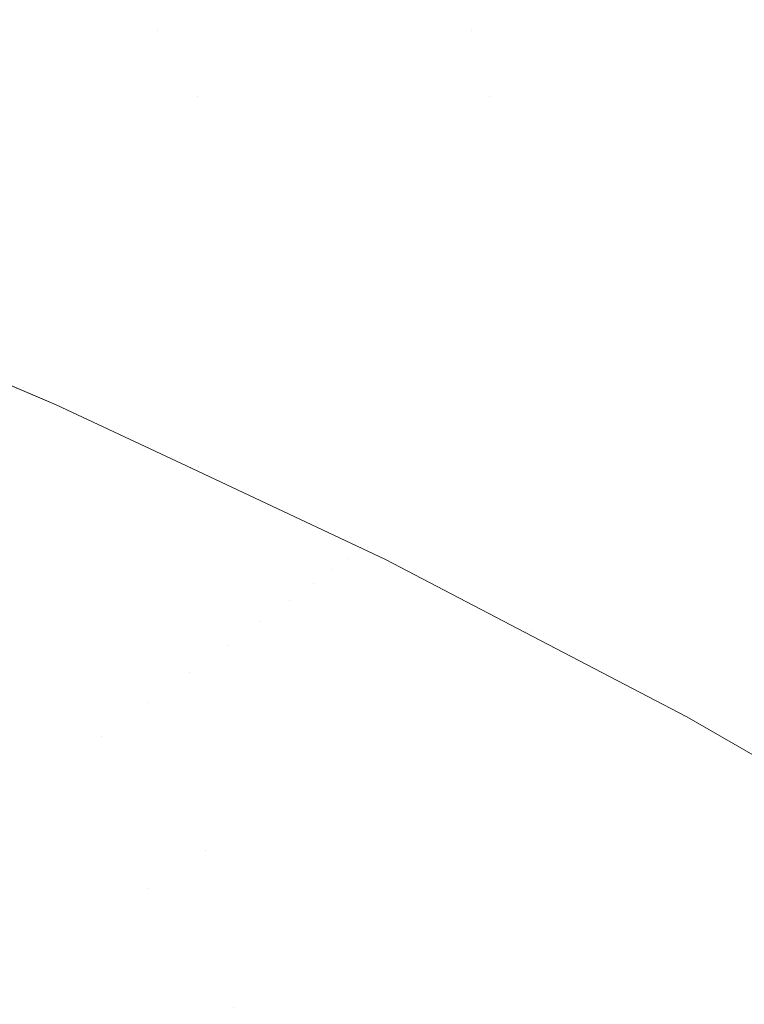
# Model space of a CAD drawing. Header units: centimetres. Extents: x -44.1 to 45.2, y 4.2 to 6.
# Tile 212 of 256: x -14.1704 to -14.1549, y 5.9674 to 5.9886. Entities that reach past the tile are written whole.
import ezdxf

# ---------------------------------------------------------------- set-up
doc = ezdxf.new("R2010")
doc.units = ezdxf.units.CM
doc.header["$LTSCALE"] = 2.54
doc.layers.add('Lucido design-1', color=7, linetype='Continuous')

# ---------------------------------------------------------------- blocks, each defined once
blk = doc.blocks.new('Gruppo-4-1')
at = {"color": 7, "linetype": 'Continuous', "lineweight": 9}
for points, invisible_edges in [([(-14.171484, 5.989674, -2312.757218), (-14.167488, 5.988324, -2312.758314), (-14.173486, 5.988324, -2312.766765), (-14.177585, 5.989674, -2312.765814)], 15), ([(-14.164626, 5.989674, -2312.748963), (-14.160745, 5.988324, -2312.750198), (-14.167488, 5.988324, -2312.758314), (-14.171484, 5.989674, -2312.757218)], 15), ([(-14.157078, 5.989674, -2312.741079), (-14.153325, 5.988324, -2312.742447), (-14.160745, 5.988324, -2312.750198), (-14.164626, 5.989674, -2312.748963)], 15), ([(-14.148912, 5.989674, -2312.733592), (-14.145297, 5.988324, -2312.735086), (-14.153325, 5.988324, -2312.742447), (-14.157078, 5.989674, -2312.741079)], 15), ([(45.040209, 5.98879, -2312.375995), (-43.924707, 5.98879, -2312.375995), (-43.924707, 5.986691, -2312.37217), (45.040209, 5.986691, -2312.37217)], 5), ([(-14.173486, 5.988324, -2312.766765), (-14.169481, 5.986907, -2312.767694), (-14.172136, 5.986907, -2312.771961)], 11), ([(-14.173486, 5.988324, -2312.766765), (-14.167488, 5.988324, -2312.758314), (-14.166628, 5.986907, -2312.7635)], 11), ([(-14.166628, 5.986907, -2312.7635), (-14.169481, 5.986907, -2312.767694), (-14.173486, 5.988324, -2312.766765)], 11), ([(-14.167488, 5.988324, -2312.758314), (-14.163584, 5.986907, -2312.759385), (-14.166628, 5.986907, -2312.7635)], 11), ([(-14.167488, 5.988324, -2312.758314), (-14.160745, 5.988324, -2312.750198), (-14.160356, 5.986907, -2312.755352)], 11), ([(-14.160356, 5.986907, -2312.755352), (-14.163584, 5.986907, -2312.759385), (-14.167488, 5.988324, -2312.758314)], 11), ([(-14.160745, 5.988324, -2312.750198), (-14.156954, 5.986907, -2312.751405), (-14.160356, 5.986907, -2312.755352)], 11), ([(-14.160745, 5.988324, -2312.750198), (-14.153325, 5.988324, -2312.742447), (-14.153385, 5.986907, -2312.747548)], 11), ([(-14.153385, 5.986907, -2312.747548), (-14.156954, 5.986907, -2312.751405), (-14.160745, 5.988324, -2312.750198)], 11), ([(-14.168183, 5.985428, -2312.772797), (-14.170592, 5.985428, -2312.777061), (-14.174585, 5.986907, -2312.776297), (-14.172136, 5.986907, -2312.771961)], 15), ([(-14.172136, 5.986907, -2312.771961), (-14.169481, 5.986907, -2312.767694), (-14.165572, 5.985428, -2312.768601), (-14.168183, 5.985428, -2312.772797)], 15), ([(-14.162767, 5.985428, -2312.764477), (-14.165572, 5.985428, -2312.768601), (-14.169481, 5.986907, -2312.767694), (-14.166628, 5.986907, -2312.7635)], 15), ([(-14.166628, 5.986907, -2312.7635), (-14.163584, 5.986907, -2312.759385), (-14.159773, 5.985428, -2312.76043), (-14.162767, 5.985428, -2312.764477)], 15), ([(-14.156599, 5.985428, -2312.756464), (-14.159773, 5.985428, -2312.76043), (-14.163584, 5.986907, -2312.759385), (-14.160356, 5.986907, -2312.755352)], 15), ([(-14.160356, 5.986907, -2312.755352), (-14.156954, 5.986907, -2312.751405), (-14.153254, 5.985428, -2312.752583), (-14.156599, 5.985428, -2312.756464)], 15), ([(-14.149744, 5.985428, -2312.74879), (-14.153254, 5.985428, -2312.752583), (-14.156954, 5.986907, -2312.751405), (-14.153385, 5.986907, -2312.747548)], 15), ([(45.040209, 5.985408, -2312.370055), (45.040209, 5.986691, -2312.37217), (-43.924707, 5.986691, -2312.37217), (-43.924707, 5.985408, -2312.370055)], 10), ([(-43.924707, 5.985408, -2312.370055), (-43.924707, 5.984428, -2312.36844), (45.040209, 5.984428, -2312.36844), (45.040209, 5.985408, -2312.370055)], 10), ([(-14.168864, 5.983889, -2312.78206), (-14.170817, 5.983889, -2312.786371), (-14.174778, 5.985428, -2312.78577), (-14.172792, 5.985428, -2312.781387)], 15), ([(-14.172792, 5.985428, -2312.781387), (-14.170592, 5.985428, -2312.777061), (-14.1667, 5.983889, -2312.777805), (-14.168864, 5.983889, -2312.78206)], 15), ([(-14.164331, 5.983889, -2312.773611), (-14.1667, 5.983889, -2312.777805), (-14.170592, 5.985428, -2312.777061), (-14.168183, 5.985428, -2312.772797)], 15), ([(-14.168183, 5.985428, -2312.772797), (-14.165572, 5.985428, -2312.768601), (-14.161763, 5.983889, -2312.769484), (-14.164331, 5.983889, -2312.773611)], 15), ([(-14.159004, 5.983889, -2312.765428), (-14.161763, 5.983889, -2312.769484), (-14.165572, 5.985428, -2312.768601), (-14.162767, 5.985428, -2312.764477)], 15), ([(-14.162767, 5.985428, -2312.764477), (-14.159773, 5.985428, -2312.76043), (-14.15606, 5.983889, -2312.761448), (-14.159004, 5.983889, -2312.765428)], 15), ([(-14.152938, 5.983889, -2312.757548), (-14.15606, 5.983889, -2312.761448), (-14.159773, 5.985428, -2312.76043), (-14.156599, 5.985428, -2312.756464)], 15), ([(-14.156599, 5.985428, -2312.756464), (-14.153254, 5.985428, -2312.752583), (-14.149648, 5.983889, -2312.75373), (-14.152938, 5.983889, -2312.757548)], 15), ([(45.040209, 5.983876, -2312.367613), (45.040209, 5.984428, -2312.36844), (-43.924707, 5.984428, -2312.36844), (-43.924707, 5.983876, -2312.367613)], 10), ([(-43.924707, 5.983876, -2312.367613), (-43.924707, 5.982004, -2312.364812), (45.040209, 5.982004, -2312.364812), (45.040209, 5.983876, -2312.367613)], 10), ([(-14.175358, 5.983889, -2312.799584), (-14.174068, 5.983889, -2312.795139), (-14.170161, 5.982295, -2312.79558), (-14.171429, 5.982295, -2312.799952)], 15), ([(-14.16867, 5.982295, -2312.791245), (-14.170161, 5.982295, -2312.79558), (-14.174068, 5.983889, -2312.795139), (-14.172553, 5.983889, -2312.790732)], 15), ([(-14.172553, 5.983889, -2312.790732), (-14.170817, 5.983889, -2312.786371), (-14.166962, 5.982295, -2312.786955), (-14.16867, 5.982295, -2312.791245)], 15), ([(-14.165041, 5.982295, -2312.782714), (-14.166962, 5.982295, -2312.786955), (-14.170817, 5.983889, -2312.786371), (-14.168864, 5.983889, -2312.78206)], 15), ([(-14.168864, 5.983889, -2312.78206), (-14.1667, 5.983889, -2312.777805), (-14.162913, 5.982295, -2312.778529), (-14.165041, 5.982295, -2312.782714)], 15), ([(-14.160582, 5.982295, -2312.774404), (-14.162913, 5.982295, -2312.778529), (-14.1667, 5.983889, -2312.777805), (-14.164331, 5.983889, -2312.773611)], 15), ([(-14.164331, 5.983889, -2312.773611), (-14.161763, 5.983889, -2312.769484), (-14.158057, 5.982295, -2312.770344), (-14.160582, 5.982295, -2312.774404)], 15), ([(-14.155342, 5.982295, -2312.766355), (-14.158057, 5.982295, -2312.770344), (-14.161763, 5.983889, -2312.769484), (-14.159004, 5.983889, -2312.765428)], 15), ([(-14.159004, 5.983889, -2312.765428), (-14.15606, 5.983889, -2312.761448), (-14.152446, 5.982295, -2312.762439), (-14.155342, 5.982295, -2312.766355)], 15), ([(-14.149376, 5.982295, -2312.758602), (-14.152446, 5.982295, -2312.762439), (-14.15606, 5.983889, -2312.761448), (-14.152938, 5.983889, -2312.757548)], 15), ([(-14.174353, 5.982256, -2312.82217), (-14.17422, 5.982295, -2312.8177), (-14.170357, 5.980649, -2312.817772)], 11), ([(-14.174353, 5.982256, -2312.82217), (-14.169655, 5.980288, -2312.82217), (-14.169655, 5.980288, -2313.02217), (-14.174353, 5.982256, -2313.02217)], 10), ([(-14.170357, 5.980649, -2312.817772), (-14.169655, 5.980288, -2312.82217), (-14.174353, 5.982256, -2312.82217)], 9), ([(-14.174353, 5.982256, -2313.02217), (-14.169655, 5.980288, -2313.02217), (-14.170521, 5.980609, -2313.025294)], 10), ([(-14.170357, 5.980649, -2312.817772), (-14.17422, 5.982295, -2312.8177), (-14.173869, 5.982295, -2312.813237), (-14.170012, 5.980649, -2312.813381)], 15), ([(-14.169438, 5.980649, -2312.809003), (-14.170012, 5.980649, -2312.813381), (-14.173869, 5.982295, -2312.813237), (-14.173286, 5.982295, -2312.808787)], 15), ([(-14.173286, 5.982295, -2312.808787), (-14.172472, 5.982295, -2312.804357), (-14.168637, 5.980649, -2312.804644), (-14.169438, 5.980649, -2312.809003)], 15), ([(-14.167611, 5.980649, -2312.800311), (-14.168637, 5.980649, -2312.804644), (-14.172472, 5.982295, -2312.804357), (-14.171429, 5.982295, -2312.799952)], 15), ([(-14.171429, 5.982295, -2312.799952), (-14.170161, 5.982295, -2312.79558), (-14.166363, 5.980649, -2312.796009), (-14.167611, 5.980649, -2312.800311)], 15), ([(-14.164897, 5.980649, -2312.791744), (-14.166363, 5.980649, -2312.796009), (-14.170161, 5.982295, -2312.79558), (-14.16867, 5.982295, -2312.791245)], 15), ([(-14.16867, 5.982295, -2312.791245), (-14.166962, 5.982295, -2312.786955), (-14.163216, 5.980649, -2312.787523), (-14.164897, 5.980649, -2312.791744)], 15), ([(-14.161326, 5.980649, -2312.783351), (-14.163216, 5.980649, -2312.787523), (-14.166962, 5.982295, -2312.786955), (-14.165041, 5.982295, -2312.782714)], 15), ([(-14.165041, 5.982295, -2312.782714), (-14.162913, 5.982295, -2312.778529), (-14.159232, 5.980649, -2312.779233), (-14.161326, 5.980649, -2312.783351)], 15), ([(-14.156939, 5.980649, -2312.775174), (-14.159232, 5.980649, -2312.779233), (-14.162913, 5.982295, -2312.778529), (-14.160582, 5.982295, -2312.774404)], 15), ([(-14.160582, 5.982295, -2312.774404), (-14.158057, 5.982295, -2312.770344), (-14.154454, 5.980649, -2312.77118), (-14.156939, 5.980649, -2312.775174)], 15), ([(-14.151784, 5.980649, -2312.767255), (-14.154454, 5.980649, -2312.77118), (-14.158057, 5.982295, -2312.770344), (-14.155342, 5.982295, -2312.766355)], 15), ([(-14.155342, 5.982295, -2312.766355), (-14.152446, 5.982295, -2312.762439), (-14.148934, 5.980649, -2312.763402), (-14.151784, 5.980649, -2312.767255)], 15), ([(45.040209, 5.982004, -2312.364812), (-43.924707, 5.982004, -2312.364812), (-43.924707, 5.979424, -2312.361294), (45.040209, 5.979424, -2312.361294)], 5), ([(-14.170666, 5.980491, -2313.028414), (-14.166923, 5.978799, -2313.028414), (-14.167174, 5.978607, -2313.031524), (-14.170908, 5.980295, -2313.031524)], 15), ([(-14.170521, 5.980609, -2313.025294), (-14.166772, 5.978915, -2313.025294), (-14.166923, 5.978799, -2313.028414), (-14.170666, 5.980491, -2313.028414)], 15), ([(-14.166772, 5.978915, -2313.025294), (-14.170521, 5.980609, -2313.025294), (-14.169655, 5.980288, -2313.02217)], 11), ([(-14.170012, 5.980649, -2312.813381), (-14.166269, 5.978953, -2312.813521), (-14.166609, 5.978953, -2312.817842), (-14.170357, 5.980649, -2312.817772)], 15), ([(-14.169655, 5.980288, -2312.82217), (-14.170357, 5.980649, -2312.817772), (-14.166609, 5.978953, -2312.817842)], 11), ([(-14.165704, 5.978953, -2312.809213), (-14.166269, 5.978953, -2312.813521), (-14.170012, 5.980649, -2312.813381), (-14.169438, 5.980649, -2312.809003)], 15), ([(-14.169438, 5.980649, -2312.809003), (-14.168637, 5.980649, -2312.804644), (-14.164916, 5.978953, -2312.804923), (-14.165704, 5.978953, -2312.809213)], 15), ([(-14.163906, 5.978953, -2312.800658), (-14.164916, 5.978953, -2312.804923), (-14.168637, 5.980649, -2312.804644), (-14.167611, 5.980649, -2312.800311)], 15), ([(-14.167611, 5.980649, -2312.800311), (-14.166363, 5.980649, -2312.796009), (-14.162678, 5.978953, -2312.796425), (-14.163906, 5.978953, -2312.800658)], 15), ([(-14.161235, 5.978953, -2312.792228), (-14.162678, 5.978953, -2312.796425), (-14.166363, 5.980649, -2312.796009), (-14.164897, 5.980649, -2312.791744)], 15), ([(-14.164897, 5.980649, -2312.791744), (-14.163216, 5.980649, -2312.787523), (-14.159581, 5.978953, -2312.788074), (-14.161235, 5.978953, -2312.792228)], 15), ([(-14.157721, 5.978953, -2312.783968), (-14.159581, 5.978953, -2312.788074), (-14.163216, 5.980649, -2312.787523), (-14.161326, 5.980649, -2312.783351)], 15), ([(-14.161326, 5.980649, -2312.783351), (-14.159232, 5.980649, -2312.779233), (-14.15566, 5.978953, -2312.779916), (-14.157721, 5.978953, -2312.783968)], 15), ([(-14.153404, 5.978953, -2312.775922), (-14.15566, 5.978953, -2312.779916), (-14.159232, 5.980649, -2312.779233), (-14.156939, 5.980649, -2312.775174)], 15), ([(-14.156939, 5.980649, -2312.775174), (-14.154454, 5.980649, -2312.77118), (-14.150959, 5.978953, -2312.771991), (-14.153404, 5.978953, -2312.775922)], 15), ([(-14.170908, 5.980295, -2313.031524), (-14.167174, 5.978607, -2313.031524), (-14.167524, 5.97834, -2313.034621), (-14.171245, 5.980022, -2313.034621)], 15), ([(-14.166739, 5.978917, -2313.02217), (-14.169655, 5.980288, -2313.02217), (-14.169655, 5.980288, -2312.82217), (-14.166739, 5.978917, -2312.82217)], 10), ([(-14.166609, 5.978953, -2312.817842), (-14.166739, 5.978917, -2312.82217), (-14.169655, 5.980288, -2312.82217)], 9), ([(-14.169655, 5.980288, -2313.02217), (-14.166739, 5.978917, -2313.02217), (-14.166772, 5.978915, -2313.025294)], 10), ([(-14.171245, 5.980022, -2313.034621), (-14.167524, 5.97834, -2313.034621), (-14.167972, 5.977996, -2313.0377), (-14.171677, 5.979671, -2313.0377)], 15), ([(-14.171677, 5.979671, -2313.0377), (-14.167972, 5.977996, -2313.0377), (-14.168517, 5.977579, -2313.040757), (-14.172202, 5.979245, -2313.040757)], 15), ([(45.040209, 5.979424, -2312.361294), (-43.924707, 5.979424, -2312.361294), (-43.924707, 5.976693, -2312.357891), (45.040209, 5.976693, -2312.357891)], 5), ([(-14.172202, 5.979245, -2313.040757), (-14.168517, 5.977579, -2313.040757), (-14.169158, 5.977089, -2313.043786), (-14.172819, 5.978744, -2313.043786)], 15), ([(-14.163412, 5.976978, -2313.029971), (-14.163555, 5.976875, -2313.031524), (-14.167174, 5.978607, -2313.031524), (-14.166923, 5.978799, -2313.028414)], 15), ([(-14.163296, 5.977063, -2313.028414), (-14.166923, 5.978799, -2313.028414), (-14.166772, 5.978915, -2313.025294), (-14.16314, 5.977175, -2313.025294)], 15), ([(-14.166923, 5.978799, -2313.028414), (-14.163296, 5.977063, -2313.028414), (-14.163412, 5.976978, -2313.029971)], 11), ([(-14.16314, 5.977175, -2313.025294), (-14.166772, 5.978915, -2313.025294), (-14.166739, 5.978917, -2313.02217)], 11), ([(-14.166739, 5.978917, -2312.82217), (-14.166609, 5.978953, -2312.817842), (-14.162976, 5.977213, -2312.81791)], 11), ([(-14.163092, 5.977203, -2313.02217), (-14.166739, 5.978917, -2313.02217), (-14.166739, 5.978917, -2312.82217), (-14.162589, 5.976967, -2312.82217)], 10), ([(-14.162976, 5.977213, -2312.81791), (-14.162589, 5.976967, -2312.82217), (-14.166739, 5.978917, -2312.82217)], 9), ([(-14.166739, 5.978917, -2313.02217), (-14.163092, 5.977203, -2313.02217), (-14.16314, 5.977175, -2313.025294)], 10), ([(-14.166609, 5.978953, -2312.817842), (-14.166269, 5.978953, -2312.813521), (-14.162642, 5.977213, -2312.813657), (-14.162976, 5.977213, -2312.81791)], 15), ([(-14.162086, 5.977213, -2312.809416), (-14.162642, 5.977213, -2312.813657), (-14.166269, 5.978953, -2312.813521), (-14.165704, 5.978953, -2312.809213)], 15), ([(-14.165704, 5.978953, -2312.809213), (-14.164916, 5.978953, -2312.804923), (-14.16131, 5.977213, -2312.805193), (-14.162086, 5.977213, -2312.809416)], 15), ([(-14.160316, 5.977213, -2312.800995), (-14.16131, 5.977213, -2312.805193), (-14.164916, 5.978953, -2312.804923), (-14.163906, 5.978953, -2312.800658)], 15), ([(-14.163906, 5.978953, -2312.800658), (-14.162678, 5.978953, -2312.796425), (-14.159107, 5.977213, -2312.796828), (-14.160316, 5.977213, -2312.800995)], 15), ([(-14.157687, 5.977213, -2312.792697), (-14.159107, 5.977213, -2312.796828), (-14.162678, 5.978953, -2312.796425), (-14.161235, 5.978953, -2312.792228)], 15), ([(-14.161235, 5.978953, -2312.792228), (-14.159581, 5.978953, -2312.788074), (-14.156059, 5.977213, -2312.788608), (-14.157687, 5.977213, -2312.792697)], 15), ([(-14.154228, 5.977213, -2312.784566), (-14.156059, 5.977213, -2312.788608), (-14.159581, 5.978953, -2312.788074), (-14.157721, 5.978953, -2312.783968)], 15), ([(-14.157721, 5.978953, -2312.783968), (-14.15566, 5.978953, -2312.779916), (-14.152199, 5.977213, -2312.780577), (-14.154228, 5.977213, -2312.784566)], 15), ([(-14.149978, 5.977213, -2312.776646), (-14.152199, 5.977213, -2312.780577), (-14.15566, 5.978953, -2312.779916), (-14.153404, 5.978953, -2312.775922)], 15), ([(-14.172819, 5.978744, -2313.043786), (-14.169158, 5.977089, -2313.043786), (-14.169892, 5.976527, -2313.046785), (-14.173527, 5.97817, -2313.046785)], 15), ([(-14.163723, 5.976753, -2313.033075), (-14.163917, 5.976613, -2313.034621), (-14.167524, 5.97834, -2313.034621), (-14.167174, 5.978607, -2313.031524)], 15), ([(-14.167174, 5.978607, -2313.031524), (-14.163555, 5.976875, -2313.031524), (-14.163723, 5.976753, -2313.033075)], 11), ([(-14.173527, 5.97817, -2313.046785), (-14.169892, 5.976527, -2313.046785), (-14.170717, 5.975895, -2313.04975), (-14.174322, 5.977524, -2313.04975)], 15), ([(-14.164137, 5.976454, -2313.036163), (-14.164381, 5.976277, -2313.0377), (-14.167972, 5.977996, -2313.0377), (-14.167524, 5.97834, -2313.034621)], 15), ([(-14.167524, 5.97834, -2313.034621), (-14.163917, 5.976613, -2313.034621), (-14.164137, 5.976454, -2313.036163)], 11), ([(-14.164651, 5.976082, -2313.039231), (-14.164946, 5.975869, -2313.040757), (-14.168517, 5.977579, -2313.040757), (-14.167972, 5.977996, -2313.0377)], 15), ([(-14.167972, 5.977996, -2313.0377), (-14.164381, 5.976277, -2313.0377), (-14.164651, 5.976082, -2313.039231)], 11), ([(-14.165265, 5.975638, -2313.042275), (-14.165609, 5.97539, -2313.043786), (-14.169158, 5.977089, -2313.043786), (-14.168517, 5.977579, -2313.040757)], 15), ([(-14.168517, 5.977579, -2313.040757), (-14.164946, 5.975869, -2313.040757), (-14.165265, 5.975638, -2313.042275)], 11), ([(-14.165977, 5.975123, -2313.04529), (-14.166369, 5.97484, -2313.046785), (-14.169892, 5.976527, -2313.046785), (-14.169158, 5.977089, -2313.043786)], 15), ([(-14.169158, 5.977089, -2313.043786), (-14.165609, 5.97539, -2313.043786), (-14.165977, 5.975123, -2313.04529)], 11), ([(-14.159691, 5.975348, -2313.026855), (-14.159785, 5.975284, -2313.028414), (-14.163296, 5.977063, -2313.028414), (-14.16314, 5.977175, -2313.025294)], 15), ([(-14.16314, 5.977175, -2313.025294), (-14.163092, 5.977203, -2313.02217), (-14.162589, 5.976967, -2313.02217)], 9), ([(-14.16314, 5.977175, -2313.025294), (-14.159624, 5.975394, -2313.025294), (-14.159691, 5.975348, -2313.026855)], 11), ([(-14.159584, 5.975422, -2313.023732), (-14.16314, 5.977175, -2313.025294), (-14.162589, 5.976967, -2313.02217)], 11), ([(-14.159584, 5.975422, -2313.023732), (-14.159624, 5.975394, -2313.025294), (-14.16314, 5.977175, -2313.025294)], 11), ([(-14.162589, 5.976967, -2312.82217), (-14.162589, 5.976967, -2313.02217), (-14.163092, 5.977203, -2313.02217)], 9), ([(-14.162976, 5.977213, -2312.81791), (-14.162642, 5.977213, -2312.813657), (-14.159131, 5.975431, -2312.813788), (-14.15946, 5.975431, -2312.817976)], 15), ([(-14.162589, 5.976967, -2312.82217), (-14.162976, 5.977213, -2312.81791), (-14.15946, 5.975431, -2312.817976)], 11), ([(-14.158584, 5.975431, -2312.809612), (-14.159131, 5.975431, -2312.813788), (-14.162642, 5.977213, -2312.813657), (-14.162086, 5.977213, -2312.809416)], 15), ([(-14.162086, 5.977213, -2312.809416), (-14.16131, 5.977213, -2312.805193), (-14.15782, 5.975431, -2312.805454), (-14.158584, 5.975431, -2312.809612)], 15), ([(-14.156841, 5.975431, -2312.801321), (-14.15782, 5.975431, -2312.805454), (-14.16131, 5.977213, -2312.805193), (-14.160316, 5.977213, -2312.800995)], 15), ([(-14.160316, 5.977213, -2312.800995), (-14.159107, 5.977213, -2312.796828), (-14.155651, 5.975431, -2312.797218), (-14.156841, 5.975431, -2312.801321)], 15), ([(-14.154252, 5.975431, -2312.793151), (-14.155651, 5.975431, -2312.797218), (-14.159107, 5.977213, -2312.796828), (-14.157687, 5.977213, -2312.792697)], 15), ([(-14.157687, 5.977213, -2312.792697), (-14.156059, 5.977213, -2312.788608), (-14.15265, 5.975431, -2312.789125), (-14.154252, 5.975431, -2312.793151)], 15), ([(-14.150847, 5.975431, -2312.785145), (-14.15265, 5.975431, -2312.789125), (-14.156059, 5.977213, -2312.788608), (-14.154228, 5.977213, -2312.784566)], 15), ([(-14.163723, 5.976753, -2313.033075), (-14.163555, 5.976875, -2313.031524), (-14.160053, 5.975101, -2313.031524), (-14.160227, 5.974982, -2313.033075)], 15), ([(-14.159906, 5.975202, -2313.029971), (-14.160053, 5.975101, -2313.031524), (-14.163555, 5.976875, -2313.031524), (-14.163412, 5.976978, -2313.029971)], 15), ([(-14.163412, 5.976978, -2313.029971), (-14.163296, 5.977063, -2313.028414), (-14.159785, 5.975284, -2313.028414), (-14.159906, 5.975202, -2313.029971)], 15), ([(-14.159588, 5.975397, -2313.02217), (-14.162589, 5.976967, -2313.02217), (-14.162589, 5.976967, -2312.82217), (-14.159588, 5.975397, -2312.82217)], 10), ([(-14.15946, 5.975431, -2312.817976), (-14.159588, 5.975397, -2312.82217), (-14.162589, 5.976967, -2312.82217)], 9), ([(-14.162589, 5.976967, -2313.02217), (-14.159588, 5.975397, -2313.02217), (-14.159584, 5.975422, -2313.023732)], 10), ([(45.040209, 5.976693, -2312.357891), (-43.924707, 5.976693, -2312.357891), (-43.924707, 5.973816, -2312.354611), (45.040209, 5.973816, -2312.354611)], 5), ([(-14.160227, 5.974982, -2313.033075), (-14.160427, 5.974845, -2313.034621), (-14.163917, 5.976613, -2313.034621), (-14.163723, 5.976753, -2313.033075)], 15), ([(-14.166785, 5.974539, -2313.048272), (-14.167224, 5.974222, -2313.04975), (-14.170717, 5.975895, -2313.04975), (-14.169892, 5.976527, -2313.046785)], 15), ([(-14.169892, 5.976527, -2313.046785), (-14.166369, 5.97484, -2313.046785), (-14.166785, 5.974539, -2313.048272)], 11), ([(-14.160654, 5.97469, -2313.036163), (-14.160907, 5.974517, -2313.0377), (-14.164381, 5.976277, -2313.0377), (-14.164137, 5.976454, -2313.036163)], 15), ([(-14.164137, 5.976454, -2313.036163), (-14.163917, 5.976613, -2313.034621), (-14.160427, 5.974845, -2313.034621), (-14.160654, 5.97469, -2313.036163)], 15), ([(-14.164651, 5.976082, -2313.039231), (-14.164381, 5.976277, -2313.0377), (-14.160907, 5.974517, -2313.0377), (-14.161185, 5.974326, -2313.039231)], 15), ([(-14.161185, 5.974326, -2313.039231), (-14.16149, 5.974118, -2313.040757), (-14.164946, 5.975869, -2313.040757), (-14.164651, 5.976082, -2313.039231)], 15), ([(-14.167686, 5.973888, -2313.051217), (-14.168171, 5.973537, -2313.052675), (-14.171632, 5.975194, -2313.052675), (-14.170717, 5.975895, -2313.04975)], 15), ([(-14.170717, 5.975895, -2313.04975), (-14.167224, 5.974222, -2313.04975), (-14.167686, 5.973888, -2313.051217)], 11), ([(-14.165265, 5.975638, -2313.042275), (-14.164946, 5.975869, -2313.040757), (-14.16149, 5.974118, -2313.040757), (-14.16182, 5.973893, -2313.042275)], 15), ([(-14.16182, 5.973893, -2313.042275), (-14.162175, 5.97365, -2313.043786), (-14.165609, 5.97539, -2313.043786), (-14.165265, 5.975638, -2313.042275)], 15), ([(-14.165977, 5.975123, -2313.04529), (-14.165609, 5.97539, -2313.043786), (-14.162175, 5.97365, -2313.043786), (-14.162555, 5.97339, -2313.04529)], 15), ([(-14.159691, 5.975348, -2313.026855), (-14.159624, 5.975394, -2313.025294), (-14.156226, 5.973575, -2313.025294), (-14.156296, 5.973531, -2313.026855)], 15), ([(-14.156185, 5.973602, -2313.023732), (-14.156226, 5.973575, -2313.025294), (-14.159624, 5.975394, -2313.025294), (-14.159584, 5.975422, -2313.023732)], 15), ([(-14.15612, 5.973583, -2312.82217), (-14.159588, 5.975397, -2312.82217), (-14.15946, 5.975431, -2312.817976)], 10), ([(-14.156185, 5.973602, -2313.023732), (-14.159584, 5.975422, -2313.023732), (-14.159588, 5.975397, -2313.02217)], 11), ([(-14.159588, 5.975397, -2312.82217), (-14.15612, 5.973583, -2312.82217), (-14.15612, 5.973583, -2313.02217), (-14.159588, 5.975397, -2313.02217)], 10), ([(-14.159588, 5.975397, -2313.02217), (-14.15612, 5.973583, -2313.02217), (-14.156185, 5.973602, -2313.023732)], 10), ([(-14.15946, 5.975431, -2312.817976), (-14.156063, 5.973611, -2312.818039), (-14.15612, 5.973583, -2312.82217)], 11), ([(-14.15946, 5.975431, -2312.817976), (-14.159131, 5.975431, -2312.813788), (-14.155739, 5.973611, -2312.813914), (-14.156063, 5.973611, -2312.818039)], 15), ([(-14.1552, 5.973611, -2312.809802), (-14.155739, 5.973611, -2312.813914), (-14.159131, 5.975431, -2312.813788), (-14.158584, 5.975431, -2312.809612)], 15), ([(-14.158584, 5.975431, -2312.809612), (-14.15782, 5.975431, -2312.805454), (-14.154447, 5.973611, -2312.805707), (-14.1552, 5.973611, -2312.809802)], 15), ([(-14.153483, 5.973611, -2312.801636), (-14.154447, 5.973611, -2312.805707), (-14.15782, 5.975431, -2312.805454), (-14.156841, 5.975431, -2312.801321)], 15), ([(-14.156841, 5.975431, -2312.801321), (-14.155651, 5.975431, -2312.797218), (-14.152311, 5.973611, -2312.797595), (-14.153483, 5.973611, -2312.801636)], 15), ([(-14.150934, 5.973611, -2312.793589), (-14.152311, 5.973611, -2312.797595), (-14.155651, 5.975431, -2312.797218), (-14.154252, 5.975431, -2312.793151)], 15), ([(-14.168678, 5.97317, -2313.054122), (-14.169208, 5.972787, -2313.055559), (-14.172634, 5.974428, -2313.055559), (-14.171632, 5.975194, -2313.052675)], 15), ([(-14.171632, 5.975194, -2313.052675), (-14.168171, 5.973537, -2313.052675), (-14.168678, 5.97317, -2313.054122)], 11), ([(-14.156517, 5.973387, -2313.029971), (-14.156669, 5.973289, -2313.031524), (-14.160053, 5.975101, -2313.031524), (-14.159906, 5.975202, -2313.029971)], 15), ([(-14.159906, 5.975202, -2313.029971), (-14.159785, 5.975284, -2313.028414), (-14.156393, 5.973468, -2313.028414), (-14.156517, 5.973387, -2313.029971)], 15), ([(-14.156296, 5.973531, -2313.026855), (-14.156393, 5.973468, -2313.028414), (-14.159785, 5.975284, -2313.028414), (-14.159691, 5.975348, -2313.026855)], 15), ([(-14.162555, 5.97339, -2313.04529), (-14.16296, 5.973113, -2313.046785), (-14.166369, 5.97484, -2313.046785), (-14.165977, 5.975123, -2313.04529)], 15), ([(-14.156848, 5.973173, -2313.033075), (-14.157055, 5.973039, -2313.034621), (-14.160427, 5.974845, -2313.034621), (-14.160227, 5.974982, -2313.033075)], 15), ([(-14.160227, 5.974982, -2313.033075), (-14.160053, 5.975101, -2313.031524), (-14.156669, 5.973289, -2313.031524), (-14.156848, 5.973173, -2313.033075)], 15), ([(-14.166785, 5.974539, -2313.048272), (-14.166369, 5.97484, -2313.046785), (-14.16296, 5.973113, -2313.046785), (-14.163389, 5.972819, -2313.048272)], 15), ([(-14.160654, 5.97469, -2313.036163), (-14.160427, 5.974845, -2313.034621), (-14.157055, 5.973039, -2313.034621), (-14.157288, 5.972888, -2313.036163)], 15), ([(-14.163389, 5.972819, -2313.048272), (-14.163843, 5.972509, -2313.04975), (-14.167224, 5.974222, -2313.04975), (-14.166785, 5.974539, -2313.048272)], 15), ([(-14.157288, 5.972888, -2313.036163), (-14.157549, 5.972719, -2313.0377), (-14.160907, 5.974517, -2313.0377), (-14.160654, 5.97469, -2313.036163)], 15), ([(-14.170331, 5.971974, -2313.058396), (-14.173719, 5.973596, -2313.058396), (-14.172634, 5.974428, -2313.055559), (-14.169208, 5.972787, -2313.055559)], 15), ([(-14.157836, 5.972533, -2313.039231), (-14.15815, 5.97233, -2313.040757), (-14.16149, 5.974118, -2313.040757), (-14.161185, 5.974326, -2313.039231)], 15), ([(-14.161185, 5.974326, -2313.039231), (-14.160907, 5.974517, -2313.0377), (-14.157549, 5.972719, -2313.0377), (-14.157836, 5.972533, -2313.039231)], 15), ([(-14.167686, 5.973888, -2313.051217), (-14.167224, 5.974222, -2313.04975), (-14.163843, 5.972509, -2313.04975), (-14.16432, 5.972183, -2313.051217)], 15), ([(-14.16182, 5.973893, -2313.042275), (-14.16149, 5.974118, -2313.040757), (-14.15815, 5.97233, -2313.040757), (-14.15849, 5.97211, -2313.042275)], 15), ([(45.040209, 5.973816, -2312.354611), (-43.924707, 5.973816, -2312.354611), (-43.924707, 5.970799, -2312.351459), (45.040209, 5.970799, -2312.351459)], 5), ([(-14.16432, 5.972183, -2313.051217), (-14.164821, 5.97184, -2313.052675), (-14.168171, 5.973537, -2313.052675), (-14.167686, 5.973888, -2313.051217)], 15), ([(-14.15849, 5.97211, -2313.042275), (-14.158856, 5.971873, -2313.043786), (-14.162175, 5.97365, -2313.043786), (-14.16182, 5.973893, -2313.042275)], 15), ([(-14.171539, 5.971101, -2313.061185), (-14.174886, 5.972703, -2313.061185), (-14.173719, 5.973596, -2313.058396), (-14.170331, 5.971974, -2313.058396)], 15), ([(-14.168678, 5.97317, -2313.054122), (-14.168171, 5.973537, -2313.052675), (-14.164821, 5.97184, -2313.052675), (-14.165345, 5.971482, -2313.054122)], 15), ([(-14.162555, 5.97339, -2313.04529), (-14.162175, 5.97365, -2313.043786), (-14.158856, 5.971873, -2313.043786), (-14.159248, 5.971619, -2313.04529)], 15), ([(-14.153019, 5.971678, -2313.026855), (-14.153119, 5.971617, -2313.028414), (-14.156393, 5.973468, -2313.028414), (-14.156296, 5.973531, -2313.026855)], 15), ([(-14.156296, 5.973531, -2313.026855), (-14.156226, 5.973575, -2313.025294), (-14.152948, 5.971722, -2313.025294), (-14.153019, 5.971678, -2313.026855)], 15), ([(-14.152905, 5.971748, -2313.023732), (-14.152948, 5.971722, -2313.025294), (-14.156226, 5.973575, -2313.025294), (-14.156185, 5.973602, -2313.023732)], 15), ([(-14.152905, 5.971748, -2313.023732), (-14.156185, 5.973602, -2313.023732), (-14.15612, 5.973583, -2313.02217)], 11), ([(-14.152909, 5.971726, -2312.82217), (-14.15612, 5.973583, -2312.82217), (-14.156063, 5.973611, -2312.818039)], 10), ([(-14.152909, 5.971726, -2313.02217), (-14.15612, 5.973583, -2313.02217), (-14.15612, 5.973583, -2312.82217), (-14.152909, 5.971726, -2312.82217)], 10), ([(-14.15612, 5.973583, -2313.02217), (-14.152909, 5.971726, -2313.02217), (-14.152905, 5.971748, -2313.023732)], 10), ([(-14.156063, 5.973611, -2312.818039), (-14.152784, 5.971757, -2312.8181), (-14.152909, 5.971726, -2312.82217)], 11), ([(-14.156063, 5.973611, -2312.818039), (-14.155739, 5.973611, -2312.813914), (-14.152465, 5.971757, -2312.814037), (-14.152784, 5.971757, -2312.8181)], 15), ([(-14.151934, 5.971757, -2312.809985), (-14.152465, 5.971757, -2312.814037), (-14.155739, 5.973611, -2312.813914), (-14.1552, 5.973611, -2312.809802)], 15), ([(-14.1552, 5.973611, -2312.809802), (-14.154447, 5.973611, -2312.805707), (-14.151192, 5.971757, -2312.805951), (-14.151934, 5.971757, -2312.809985)], 15), ([(-14.159248, 5.971619, -2313.04529), (-14.159665, 5.971349, -2313.046785), (-14.16296, 5.973113, -2313.046785), (-14.162555, 5.97339, -2313.04529)], 15), ([(-14.156848, 5.973173, -2313.033075), (-14.156669, 5.973289, -2313.031524), (-14.153403, 5.971442, -2313.031524), (-14.153588, 5.971329, -2313.033075)], 15), ([(-14.153247, 5.971538, -2313.029971), (-14.153403, 5.971442, -2313.031524), (-14.156669, 5.973289, -2313.031524), (-14.156517, 5.973387, -2313.029971)], 15), ([(-14.156517, 5.973387, -2313.029971), (-14.156393, 5.973468, -2313.028414), (-14.153119, 5.971617, -2313.028414), (-14.153247, 5.971538, -2313.029971)], 15), ([(-14.165345, 5.971482, -2313.054122), (-14.165892, 5.971107, -2313.055559), (-14.169208, 5.972787, -2313.055559), (-14.168678, 5.97317, -2313.054122)], 15), ([(-14.163389, 5.972819, -2313.048272), (-14.16296, 5.973113, -2313.046785), (-14.159665, 5.971349, -2313.046785), (-14.160108, 5.971062, -2313.048272)], 15), ([(-14.153588, 5.971329, -2313.033075), (-14.1538, 5.971199, -2313.034621), (-14.157055, 5.973039, -2313.034621), (-14.156848, 5.973173, -2313.033075)], 15), ([(-14.15404, 5.971052, -2313.036163), (-14.154308, 5.970887, -2313.0377), (-14.157549, 5.972719, -2313.0377), (-14.157288, 5.972888, -2313.036163)], 15), ([(-14.157288, 5.972888, -2313.036163), (-14.157055, 5.973039, -2313.034621), (-14.1538, 5.971199, -2313.034621), (-14.15404, 5.971052, -2313.036163)], 15), ([(-14.166462, 5.970718, -2313.056983), (-14.167053, 5.970314, -2313.058396), (-14.170331, 5.971974, -2313.058396), (-14.169208, 5.972787, -2313.055559)], 15), ([(-14.169208, 5.972787, -2313.055559), (-14.165892, 5.971107, -2313.055559), (-14.166462, 5.970718, -2313.056983)], 11), ([(-14.160108, 5.971062, -2313.048272), (-14.160575, 5.97076, -2313.04975), (-14.163843, 5.972509, -2313.04975), (-14.163389, 5.972819, -2313.048272)], 15), ([(-14.157836, 5.972533, -2313.039231), (-14.157549, 5.972719, -2313.0377), (-14.154308, 5.970887, -2313.0377), (-14.154604, 5.970706, -2313.039231)], 15), ([(-14.16432, 5.972183, -2313.051217), (-14.163843, 5.972509, -2313.04975), (-14.160575, 5.97076, -2313.04975), (-14.161068, 5.970441, -2313.051217)], 15), ([(-14.154604, 5.970706, -2313.039231), (-14.154927, 5.970508, -2313.040757), (-14.15815, 5.97233, -2313.040757), (-14.157836, 5.972533, -2313.039231)], 15), ([(-14.15849, 5.97211, -2313.042275), (-14.15815, 5.97233, -2313.040757), (-14.154927, 5.970508, -2313.040757), (-14.155277, 5.970293, -2313.042275)], 15), ([(-14.161068, 5.970441, -2313.051217), (-14.161584, 5.970107, -2313.052675), (-14.164821, 5.97184, -2313.052675), (-14.16432, 5.972183, -2313.051217)], 15), ([(-14.155277, 5.970293, -2313.042275), (-14.155653, 5.970062, -2313.043786), (-14.158856, 5.971873, -2313.043786), (-14.15849, 5.97211, -2313.042275)], 15), ([(-14.167666, 5.969894, -2313.059797), (-14.168301, 5.96946, -2313.061185), (-14.171539, 5.971101, -2313.061185), (-14.170331, 5.971974, -2313.058396)], 15), ([(-14.170331, 5.971974, -2313.058396), (-14.167053, 5.970314, -2313.058396), (-14.167666, 5.969894, -2313.059797)], 11), ([(-14.165345, 5.971482, -2313.054122), (-14.164821, 5.97184, -2313.052675), (-14.161584, 5.970107, -2313.052675), (-14.162124, 5.969757, -2313.054122)], 15), ([(-14.159248, 5.971619, -2313.04529), (-14.158856, 5.971873, -2313.043786), (-14.155653, 5.970062, -2313.043786), (-14.156056, 5.969815, -2313.04529)], 15), ([(-14.156056, 5.969815, -2313.04529), (-14.156486, 5.969552, -2313.046785), (-14.159665, 5.971349, -2313.046785), (-14.159248, 5.971619, -2313.04529)], 15), ([(-14.162124, 5.969757, -2313.054122), (-14.162688, 5.969392, -2313.055559), (-14.165892, 5.971107, -2313.055559), (-14.165345, 5.971482, -2313.054122)], 15), ([(-14.160108, 5.971062, -2313.048272), (-14.159665, 5.971349, -2313.046785), (-14.156486, 5.969552, -2313.046785), (-14.156941, 5.969272, -2313.048272)], 15), ([(-14.171539, 5.971101, -2313.061185), (-14.168301, 5.96946, -2313.061185), (-14.169632, 5.96855, -2313.063922), (-14.172828, 5.970169, -2313.063922)], 15), ([(-14.166462, 5.970718, -2313.056983), (-14.165892, 5.971107, -2313.055559), (-14.162688, 5.969392, -2313.055559), (-14.163275, 5.969012, -2313.056983)], 15), ([(-14.156941, 5.969272, -2313.048272), (-14.157422, 5.968977, -2313.04975), (-14.160575, 5.97076, -2313.04975), (-14.160108, 5.971062, -2313.048272)], 15), ([(45.040209, 5.970799, -2312.351459), (-43.924707, 5.970799, -2312.351459), (-43.924707, 5.967648, -2312.348442), (45.040209, 5.967648, -2312.348442)], 5), ([(-14.161068, 5.970441, -2313.051217), (-14.160575, 5.97076, -2313.04975), (-14.157422, 5.968977, -2313.04975), (-14.157929, 5.968667, -2313.051217)], 15), ([(-14.163275, 5.969012, -2313.056983), (-14.163885, 5.968617, -2313.058396), (-14.167053, 5.970314, -2313.058396), (-14.166462, 5.970718, -2313.056983)], 15), ([(-14.151489, 5.968848, -2313.039231), (-14.151821, 5.968655, -2313.040757), (-14.154927, 5.970508, -2313.040757), (-14.154604, 5.970706, -2313.039231)], 15), ([(-14.167666, 5.969894, -2313.059797), (-14.167053, 5.970314, -2313.058396), (-14.163885, 5.968617, -2313.058396), (-14.164517, 5.968208, -2313.059797)], 15), ([(-14.157929, 5.968667, -2313.051217), (-14.15846, 5.968341, -2313.052675), (-14.161584, 5.970107, -2313.052675), (-14.161068, 5.970441, -2313.051217)], 15), ([(-14.155277, 5.970293, -2313.042275), (-14.154927, 5.970508, -2313.040757), (-14.151821, 5.968655, -2313.040757), (-14.15218, 5.968446, -2313.042275)], 15), ([(-14.172828, 5.970169, -2313.063922), (-14.169632, 5.96855, -2313.063922), (-14.171043, 5.967585, -2313.066604), (-14.174194, 5.969181, -2313.066604)], 15), ([(-14.162124, 5.969757, -2313.054122), (-14.161584, 5.970107, -2313.052675), (-14.15846, 5.968341, -2313.052675), (-14.159016, 5.968, -2313.054122)], 15), ([(-14.15218, 5.968446, -2313.042275), (-14.152567, 5.968221, -2313.043786), (-14.155653, 5.970062, -2313.043786), (-14.155277, 5.970293, -2313.042275)], 15), ([(-14.164517, 5.968208, -2313.059797), (-14.165171, 5.967785, -2313.061185), (-14.168301, 5.96946, -2313.061185), (-14.167666, 5.969894, -2313.059797)], 15), ([(-14.156056, 5.969815, -2313.04529), (-14.155653, 5.970062, -2313.043786), (-14.152567, 5.968221, -2313.043786), (-14.152981, 5.96798, -2313.04529)], 15), ([(-14.159016, 5.968, -2313.054122), (-14.159596, 5.967644, -2313.055559), (-14.162688, 5.969392, -2313.055559), (-14.162124, 5.969757, -2313.054122)], 15), ([(-14.152981, 5.96798, -2313.04529), (-14.153422, 5.967724, -2313.046785), (-14.156486, 5.969552, -2313.046785), (-14.156056, 5.969815, -2313.04529)], 15), ([(-14.156941, 5.969272, -2313.048272), (-14.156486, 5.969552, -2313.046785), (-14.153422, 5.967724, -2313.046785), (-14.15389, 5.967452, -2313.048272)], 15), ([(-14.165846, 5.967347, -2313.06256), (-14.166543, 5.966896, -2313.063922), (-14.169632, 5.96855, -2313.063922), (-14.168301, 5.96946, -2313.061185)], 15), ([(-14.168301, 5.96946, -2313.061185), (-14.165171, 5.967785, -2313.061185), (-14.165846, 5.967347, -2313.06256)], 11), ([(-14.163275, 5.969012, -2313.056983), (-14.162688, 5.969392, -2313.055559), (-14.159596, 5.967644, -2313.055559), (-14.1602, 5.967274, -2313.056983)], 15), ([(-14.15389, 5.967452, -2313.048272), (-14.154384, 5.967165, -2313.04975), (-14.157422, 5.968977, -2313.04975), (-14.156941, 5.969272, -2313.048272)], 15), ([(-14.1602, 5.967274, -2313.056983), (-14.160827, 5.966889, -2313.058396), (-14.163885, 5.968617, -2313.058396), (-14.163275, 5.969012, -2313.056983)], 15), ([(-14.157929, 5.968667, -2313.051217), (-14.157422, 5.968977, -2313.04975), (-14.154384, 5.967165, -2313.04975), (-14.154904, 5.966862, -2313.051217)], 15), ([(-14.164517, 5.968208, -2313.059797), (-14.163885, 5.968617, -2313.058396), (-14.160827, 5.966889, -2313.058396), (-14.161478, 5.96649, -2313.059797)], 15), ([(-14.154904, 5.966862, -2313.051217), (-14.15545, 5.966545, -2313.052675), (-14.15846, 5.968341, -2313.052675), (-14.157929, 5.968667, -2313.051217)], 15), ([(-14.167998, 5.965954, -2313.066604), (-14.171043, 5.967585, -2313.066604), (-14.169632, 5.96855, -2313.063922), (-14.166543, 5.966896, -2313.063922)], 15), ([(-14.161478, 5.96649, -2313.059797), (-14.162151, 5.966077, -2313.061185), (-14.165171, 5.967785, -2313.061185), (-14.164517, 5.968208, -2313.059797)], 15), ([(-14.159016, 5.968, -2313.054122), (-14.15846, 5.968341, -2313.052675), (-14.15545, 5.966545, -2313.052675), (-14.15602, 5.966213, -2313.054122)], 15), ([(-14.15602, 5.966213, -2313.054122), (-14.156616, 5.965866, -2313.055559), (-14.159596, 5.967644, -2313.055559), (-14.159016, 5.968, -2313.054122)], 15), ([(-14.165846, 5.967347, -2313.06256), (-14.165171, 5.967785, -2313.061185), (-14.162151, 5.966077, -2313.061185), (-14.162846, 5.965651, -2313.06256)], 15), ([(45.040209, 5.967648, -2312.348442), (-43.924707, 5.967648, -2312.348442), (-43.924707, 5.964367, -2312.345566), (45.040209, 5.964367, -2312.345566)], 5), ([(-14.169531, 5.964962, -2313.069229), (-14.172531, 5.966567, -2313.069229), (-14.171043, 5.967585, -2313.066604), (-14.167998, 5.965954, -2313.066604)], 15), ([(-14.1602, 5.967274, -2313.056983), (-14.159596, 5.967644, -2313.055559), (-14.156616, 5.965866, -2313.055559), (-14.157237, 5.965506, -2313.056983)], 15)]:
    blk.add_3dface(points, dxfattribs=dict(at, invisible_edges=invisible_edges))
blk = doc.blocks.new('Gruppo-5-1')
at = {"color": 7}
blk.add_blockref('Gruppo-4-1', (0, 0), dxfattribs=at)

msp = doc.modelspace()

# ---------------------------------------------------------------- block references
at = {"layer": 'Lucido design-1', "color": 7}
msp.add_blockref('Gruppo-5-1', (0, 0), dxfattribs=at)

doc.saveas('drawing.dxf')
